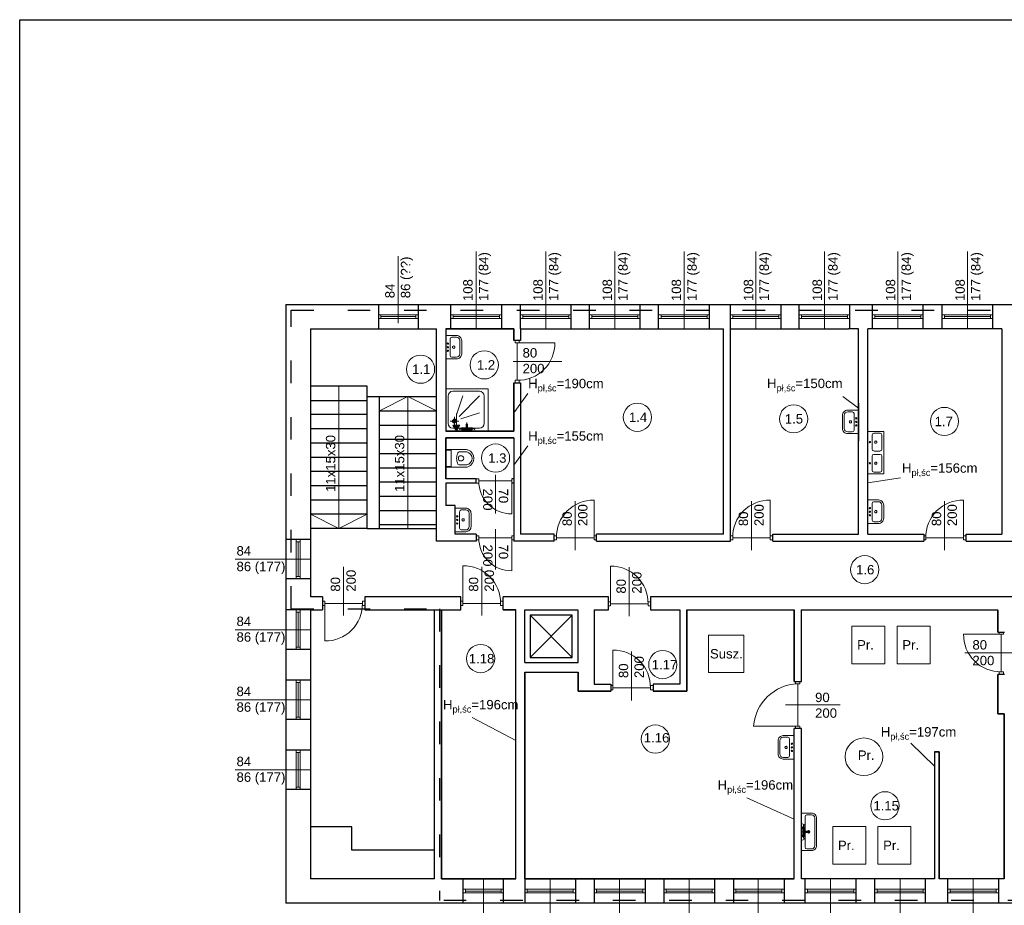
# Model space of a CAD drawing. Header units: millimetres. Extents: x 2341 to 31069, y -7915 to 10644.
# Tile 29 of 105: x 2341 to 4436, y 4953 to 6837. Entities that reach past the tile are written whole.
import ezdxf

# ---------------------------------------------------------------- set-up
doc = ezdxf.new("R2010")
doc.units = ezdxf.units.MM
doc.linetypes.add('ACAD_ISO03W100', pattern=[30, 12, -18])
for name, color, linetype, lineweight in [('B_Wyposażenie', 10, 'Continuous', 9), ('Okładziny', 132, 'Continuous', 25), ('opisy', 5, 'Continuous', 5), ('stolarka', 3, 'Continuous', 9), ('ściany nośne', 1, 'Continuous', 25)]:
    doc.layers.add(name, color=color, linetype=linetype, lineweight=lineweight)
doc.styles.get("Standard").update_dxf_attribs({"font": 'ARIAL.TTF'})

msp = doc.modelspace()

# ---------------------------------------------------------------- hatches: boundary and pattern name
at = {"layer": 'Okładziny', "transparency": 33554687}
h = msp.add_hatch(color=7, dxfattribs=at)
h.dxf.hatch_style = 1
h.paths.add_polyline_path([(3270.2, 5973.9), (3262.7, 5973.9), (3270.2, 5961)])
h.paths.add_polyline_path([(3277.7, 5973.9), (3270.2, 5973.9), (3270.2, 5961)])

# ---------------------------------------------------------------- linework, layer by layer
at = {"layer": 'B_Wyposażenie', "color": 7}
for p, q in [((3247.6, 6114.8), (3247.6, 6164.8)), ((3270.3, 6164.8), (3247.6, 6164.8)), ((3260.6, 6161.1), (3270.4, 6161.1)), ((3256.9, 6157.4), (3256.9, 6122.2)), ((3277.6, 6137.3), (3277.6, 6153.9)), ((3277.6, 6146.4), (3277.6, 6147.8)), ((3281.6, 6137.3), (3281.6, 6153.5)), ((3281.6, 6146.4), (3281.6, 6148.7)), ((3260.6, 6118.5), (3270.4, 6118.5)), ((3277.6, 6137.3), (3277.6, 6125.7)), ((3277.6, 6128.2), (3277.6, 6126.8)), ((3281.6, 6137.3), (3281.6, 6126.1)), ((3281.6, 6128.2), (3281.6, 6126)), ((3270.3, 6114.8), (3247.6, 6114.8)), ((3247.6, 6051.2), (3337.6, 6051.2)), ((3252.6, 5977.9), (3252.6, 6036)), ((3262.6, 6046.2), (3319.4, 6046.2)), ((3283.7, 6036.2), (3270.4, 5996.2)), ((3319.4, 6036.2), (3275.9, 5992.8)), ((3329.4, 6036), (3329.4, 5977.9)), ((3337.6, 6051.2), (3337.6, 5961)), ((3319.4, 6000.5), (3279.4, 5987.3)), ((4091.6, 5992.7), (4091.6, 5994.9)), ((4091.6, 5983.5), (4091.6, 5994.8)), ((4095.6, 5983.5), (4095.6, 5995.2)), ((4095.6, 5992.7), (4095.6, 5994.1)), ((4102.8, 6006), (4125.6, 6006)), ((4112.6, 6002.4), (4102.8, 6002.4)), ((4116.3, 5963.5), (4116.3, 5998.6)), ((3275.1, 5982.8), (3256.8, 5982.8)), ((3266, 5991.9), (3266, 5973.7)), ((3291.3, 5966.5), (3291.3, 5975.9)), ((3293.8, 5975.9), (3291.3, 5975.9)), ((3292.6, 5961), (3292.6, 5979.7)), ((3293.8, 5966.6), (3293.8, 5975.9)), ((4091.6, 5983.5), (4091.6, 5967.3)), ((4091.6, 5974.4), (4091.6, 5972.2)), ((4095.6, 5983.5), (4095.6, 5966.9)), ((4095.6, 5974.4), (4095.6, 5973)), ((3319.4, 5967.9), (3262.6, 5967.9)), ((3306.2, 5965.3), (3278.6, 5965.3)), ((3291.3, 5968.7), (3284, 5968.7)), ((3298.7, 5966.6), (3286.5, 5966.6)), ((3298.7, 5964.1), (3286.5, 5964.1)), ((3301.2, 5968.7), (3293.8, 5968.7)), ((4112.6, 5959.7), (4102.8, 5959.7)), ((4102.8, 5956.1), (4125.6, 5956.1)), ((4179.6, 5960.5), (4145.6, 5960.5)), ((4154.9, 5938), (4154.9, 5953.1)), ((4158.6, 5956.8), (4171.9, 5956.8)), ((4175.6, 5938), (4175.6, 5953.1)), ((4179.6, 5938), (4179.6, 5960.5)), ((4154.9, 5938), (4154.9, 5922.9)), ((4175.6, 5947.1), (4175.6, 5948.5)), ((4175.6, 5938), (4175.6, 5922.9)), ((4179.6, 5947.1), (4179.6, 5949.3)), ((4179.6, 5938), (4179.6, 5915.5)), ((3291.5, 5922), (3247.6, 5922)), ((3258.3, 5921), (3247.6, 5921)), ((3248.6, 5920), (3247.6, 5920)), ((3248.6, 5920), (3248.6, 5886.9)), ((3259.3, 5920), (3259.3, 5886.9)), ((3292.2, 5917.3), (3276.3, 5917.2)), ((3281.9, 5908.5), (3277.5, 5908.5)), ((4158.6, 5919.1), (4171.8, 5919.1)), ((4158.6, 5911.9), (4171.9, 5911.9)), ((4175.6, 5928.9), (4175.6, 5927.4)), ((4179.6, 5928.9), (4179.6, 5926.6)), ((4179.6, 5893), (4179.6, 5915.5)), ((3274.5, 5905.5), (3274.4, 5901.5)), ((3276.3, 5889.7), (3292.2, 5889.6)), ((3281.9, 5898.5), (3277.4, 5898.5)), ((4154.9, 5893), (4154.9, 5908.1)), ((4154.9, 5893), (4154.9, 5877.9)), ((4175.6, 5893), (4175.6, 5908.1)), ((4175.6, 5902.1), (4175.6, 5903.6)), ((4175.6, 5893), (4175.6, 5877.9)), ((4179.6, 5902.1), (4179.6, 5904.4)), ((4179.6, 5893), (4179.6, 5870.5)), ((3248.6, 5886.9), (3247.6, 5886.9)), ((3258.3, 5885.9), (3247.6, 5885.9)), ((3247.6, 5884.9), (3291.5, 5884.9)), ((4179.6, 5870.5), (4145.6, 5870.5)), ((4158.6, 5874.2), (4171.8, 5874.2)), ((4175.6, 5883.9), (4175.6, 5882.5)), ((4179.6, 5883.9), (4179.6, 5881.7)), ((4168.3, 5814.9), (4145.6, 5814.9)), ((4154.9, 5807.5), (4154.9, 5772.4)), ((4158.6, 5811.3), (4168.4, 5811.3)), ((4175.6, 5787.5), (4175.6, 5804.1)), ((4179.6, 5787.5), (4179.6, 5803.7)), ((3290.3, 5797.4), (3267.6, 5797.4)), ((3276.9, 5790), (3276.9, 5754.9)), ((3280.6, 5793.8), (3290.4, 5793.8)), ((3297.6, 5770), (3297.6, 5786.6)), ((3301.6, 5770), (3301.6, 5786.2)), ((4175.6, 5796.6), (4175.6, 5798)), ((4175.6, 5787.5), (4175.6, 5775.8)), ((4179.6, 5796.6), (4179.6, 5798.8)), ((4179.6, 5787.5), (4179.6, 5776.2)), ((3297.6, 5779.1), (3297.6, 5780.5)), ((3297.6, 5770), (3297.6, 5758.3)), ((3301.6, 5779.1), (3301.6, 5781.3)), ((3301.6, 5770), (3301.6, 5758.7)), ((4168.3, 5765), (4145.6, 5765)), ((4158.6, 5768.6), (4168.4, 5768.6)), ((4175.6, 5778.3), (4175.6, 5776.9)), ((4179.6, 5778.3), (4179.6, 5776.1)), ((3290.3, 5747.5), (3267.6, 5747.5)), ((3280.6, 5751.1), (3290.4, 5751.1)), ((3297.6, 5760.8), (3297.6, 5759.4)), ((3301.6, 5760.8), (3301.6, 5758.6)), ((3954.6, 5300.4), (3954.6, 5302.6)), ((3954.6, 5291.3), (3954.6, 5302.5)), ((3958.6, 5291.3), (3958.6, 5302.9)), ((3958.6, 5300.4), (3958.6, 5301.8)), ((3965.8, 5313.8), (3988.6, 5313.8)), ((3975.6, 5310.1), (3965.8, 5310.1)), ((3979.3, 5271.2), (3979.3, 5306.4)), ((3954.6, 5291.3), (3954.6, 5275.1)), ((3954.6, 5282.2), (3954.6, 5279.9)), ((3958.6, 5291.3), (3958.6, 5274.7)), ((3958.6, 5282.2), (3958.6, 5280.8)), ((3975.6, 5267.5), (3965.8, 5267.5)), ((3965.8, 5263.8), (3988.6, 5263.8)), ((4025.6, 5148.9), (4004.5, 5148.9)), ((4004.5, 5148.9), (4004.6, 5069)), ((4012.1, 5076.4), (4012.1, 5141.5)), ((4015.8, 5145.3), (4025.6, 5145.3)), ((4032.8, 5126.5), (4032.8, 5138.1)), ((4032.8, 5135.6), (4032.8, 5137)), ((4036.8, 5135.6), (4036.8, 5137.8)), ((4036.8, 5126.5), (4036.8, 5137.7)), ((4007.7, 5102.8), (4007.7, 5115)), ((4009, 5095.4), (4009, 5122.9)), ((4010.2, 5102.8), (4010.2, 5115)), ((4012.3, 5110.2), (4012.3, 5117.5)), ((4032.8, 5126.5), (4032.8, 5079.8)), ((4036.8, 5126.5), (4036.8, 5080.2)), ((4004.6, 5109), (4023.3, 5109)), ((4010.2, 5110.2), (4019.6, 5110.2)), ((4010.3, 5107.7), (4019.6, 5107.7)), ((4012.3, 5100.3), (4012.3, 5107.7)), ((4019.6, 5107.7), (4019.6, 5110.2)), ((4015.8, 5072.6), (4025.6, 5072.6)), ((4025.6, 5069), (4004.6, 5069))]:
    msp.add_line(p, q, dxfattribs=at)
for centre, radius in [((3252.1, 6147.5), 1.46), ((3252.1, 6132.3), 1.46), ((3266, 5982.8), 4.11), ((3266, 5982.8), 2.57), ((4121.1, 5988.6), 1.46), ((4121.1, 5973.4), 1.46), ((3284, 5965.3), 2.76), ((3284, 5965.3), 1.99), ((3301.2, 5965.3), 2.76), ((3301.2, 5965.3), 1.99), ((4150.1, 5797.6), 1.46), ((4150.1, 5782.4), 1.46), ((3272.1, 5780.1), 1.46), ((3272.1, 5764.9), 1.46), ((3984.1, 5296.3), 1.46), ((3984.1, 5281.1), 1.46), ((4009, 5117.5), 2.76), ((4009, 5117.5), 1.99), ((4009, 5100.4), 2.76), ((4009, 5100.4), 1.99)]:
    msp.add_circle(centre, radius, dxfattribs=at)
for centre, radius, start, end in [((3260.6, 6157.4), 3.75, 90.0113, 179.9887), ((3270.3, 6153.5), 11.2, 359.9972, 90.0028), ((3270.4, 6153.9), 7.2, 0.0036, 89.9964), ((3252.1, 6139.9), 1.46, 0, 180), ((3252.1, 6139.9), 1.46, 180, 0), ((3264.5, 6139.9), 2.56, 359.9963, 180.0037), ((3264.5, 6139.9), 2.56, 179.9963, 0.0037), ((3260.6, 6122.2), 3.75, 180.0113, 269.9887), ((3270.3, 6126.1), 11.2, 269.9972, 0.0028), ((3270.4, 6125.7), 7.2, 270.0036, 359.9964), ((3262.8, 6036), 10.2, 91.3708, 180.2292), ((3319.1, 6036), 10.2, 359.7708, 88.6292), ((4102.8, 5994.8), 11.2, 89.9972, 180.0028), ((4102.8, 5995.2), 7.2, 90.0036, 179.9964), ((4112.6, 5998.6), 3.75, 0.0113, 89.9887), ((3262.6, 5977.9), 10, 180, 270), ((3319.4, 5977.9), 10, 270, 0), ((4108.7, 5981), 2.56, 359.9963, 180.0037), ((4108.7, 5981), 2.56, 179.9963, 0.0037), ((4121.1, 5981), 1.46, 0, 180), ((4121.1, 5981), 1.46, 180, 0), ((3282.8, 5961.3), 7.5, 80.4581, 182.3604), ((3302.5, 5961.3), 7.5, 357.6396, 99.5419), ((4102.8, 5967.3), 11.2, 179.9972, 270.0028), ((4102.8, 5966.9), 7.2, 180.0036, 269.9964), ((4112.6, 5963.5), 3.75, 270.0113, 359.9887), ((4158.6, 5953.1), 3.75, 90.0113, 179.9887), ((4171.8, 5953.1), 3.75, 0.0113, 89.9887), ((4150.1, 5938), 1.46, 0, 180), ((4150.1, 5938), 1.46, 180, 0), ((4162.5, 5938), 2.56, 359.9963, 180.0037), ((4162.5, 5938), 2.56, 179.9963, 0.0037), ((3258.3, 5920), 1, 0, 90), ((3298.3, 5903.4), 27.5, 153.9396, 206.0604), ((3276.3, 5914.2), 3, 90.3902, 153.9396), ((3277.5, 5905.5), 3, 90, 180), ((3281.9, 5905.5), 3, 44.3192, 90), ((3291.5, 5912), 10, 70.7305, 90), ((3289.5, 5903.4), 14.1, 280.9111, 79.0889), ((3288.6, 5903.5), 19, 289.2695, 70.7305), ((4158.6, 5922.9), 3.75, 180.0113, 269.9887), ((4158.6, 5908.1), 3.75, 90.0113, 179.9887), ((4171.8, 5922.9), 3.75, 270.0113, 359.9887), ((4171.8, 5908.1), 3.75, 0.0113, 89.9887), ((3276.3, 5892.7), 3, 206.0604, 269.6098), ((3277.4, 5901.5), 3, 180, 270), ((3281.9, 5901.5), 3, 270, 318.9523), ((3280.3, 5903.4), 5.53, 314.4777, 48.1602), ((4150.1, 5893), 1.46, 0, 180), ((4150.1, 5893), 1.46, 180, 0), ((4162.5, 5893), 2.56, 359.9963, 180.0037), ((4162.5, 5893), 2.56, 179.9963, 0.0037), ((3258.3, 5886.9), 1, 270, 0), ((3291.5, 5894.9), 10, 270, 289.2695), ((4158.6, 5877.9), 3.75, 180.0113, 269.9887), ((4171.8, 5877.9), 3.75, 270.0113, 359.9887), ((4158.6, 5807.5), 3.75, 90.0113, 179.9887), ((4168.3, 5803.7), 11.2, 359.9972, 90.0028), ((4168.4, 5804.1), 7.2, 0.0036, 89.9964), ((3280.6, 5790), 3.75, 90.0113, 179.9887), ((3290.3, 5786.2), 11.2, 359.9972, 90.0028), ((3290.4, 5786.6), 7.2, 0.0036, 89.9964), ((4150.1, 5790), 1.46, 0, 180), ((4150.1, 5790), 1.46, 180, 0), ((4162.5, 5790), 2.56, 359.9963, 180.0037), ((4162.5, 5790), 2.56, 179.9963, 0.0037), ((3272.1, 5772.5), 1.46, 0, 180), ((3272.1, 5772.5), 1.46, 180, 0), ((3284.5, 5772.5), 2.56, 359.9963, 180.0037), ((3284.5, 5772.5), 2.56, 179.9963, 0.0037), ((4158.6, 5772.4), 3.75, 180.0113, 269.9887), ((4168.3, 5776.2), 11.2, 269.9972, 0.0028), ((4168.4, 5775.8), 7.2, 270.0036, 359.9964), ((3280.6, 5754.9), 3.75, 180.0113, 269.9887), ((3290.3, 5758.7), 11.2, 269.9972, 0.0028), ((3290.4, 5758.3), 7.2, 270.0036, 359.9964), ((3965.8, 5302.5), 11.2, 89.9972, 180.0028), ((3965.8, 5302.9), 7.2, 90.0036, 179.9964), ((3975.6, 5306.4), 3.75, 0.0113, 89.9887), ((3971.7, 5288.7), 2.56, 359.9963, 180.0037), ((3971.7, 5288.7), 2.56, 179.9963, 0.0037), ((3984.1, 5288.7), 1.46, 0, 180), ((3984.1, 5288.7), 1.46, 180, 0), ((3965.8, 5275.1), 11.2, 179.9972, 270.0028), ((3965.8, 5274.7), 7.2, 180.0036, 269.9964), ((3975.6, 5271.2), 3.75, 270.0113, 359.9887), ((4015.8, 5141.5), 3.75, 90.0113, 179.9887), ((4025.6, 5137.7), 11.2, 359.9972, 90.0028), ((4025.6, 5138.1), 7.2, 0.0036, 89.9964), ((4004.9, 5118.8), 7.5, 350.4581, 92.3604), ((4004.9, 5099), 7.5, 267.6396, 9.5419), ((4019.7, 5109), 2.56, 359.9963, 180.0037), ((4019.7, 5109), 2.56, 179.9963, 0.0037), ((4015.8, 5076.4), 3.75, 180.0113, 269.9887), ((4025.6, 5080.2), 11.2, 269.9972, 0.0028), ((4025.6, 5079.8), 7.2, 270.0036, 359.9964)]:
    msp.add_arc(centre, radius, start, end, dxfattribs=at)
at = {"layer": 'Okładziny'}
for p, q in [((3247.6, 6179), (3247.6, 5961)), ((3392.6, 6179), (3247.6, 6179)), ((3392.6, 6154), (3392.6, 6179)), ((3392.6, 5961), (3392.6, 6064)), ((4125.6, 6021), (4125.6, 5941)), ((3247.6, 5961), (3392.6, 5961)), ((4145.6, 5742), (4145.6, 5960.5)), ((3247.6, 5860), (3247.6, 5947)), ((3247.6, 5947), (3392.6, 5947)), ((3392.6, 5947), (3392.6, 5860)), ((3312.6, 5860), (3247.6, 5860)), ((3267.6, 5742), (3267.6, 5803)), ((4145.6, 5742), (4205.1, 5742)), ((3238.6, 5581), (3238.6, 5009)), ((3238.6, 5581), (3279.6, 5581)), ((3396.6, 5581), (3369.6, 5581)), ((3396.6, 5009), (3396.6, 5581)), ((3760.6, 5408), (3760.6, 5581)), ((3760.6, 5581), (3988.6, 5581)), ((3988.6, 5581), (3988.6, 5429)), ((4004.6, 5429), (4004.7, 5581)), ((4004.7, 5581), (4422.6, 5580.9)), ((4422.6, 5580.9), (4422.6, 5534)), ((3415.6, 5449), (3415.6, 5009)), ((3415.6, 5449), (3529.6, 5449)), ((3529.6, 5449), (3529.6, 5408)), ((4422.6, 5444), (4422.6, 5360)), ((3529.6, 5408), (3598.6, 5408)), ((3688.6, 5408), (3760.6, 5408)), ((4422.6, 5360), (4435.6, 5360)), ((4435.6, 5360), (4435.6, 5009)), ((3988.6, 5009), (3988.6, 5329)), ((4004.6, 5009), (4004.6, 5329)), ((4297.6, 5279), (4287.6, 5279)), ((4287.6, 5279), (4287.6, 5009)), ((4297.6, 5009), (4297.6, 5279)), ((3238.6, 5009), (3396.6, 5009)), ((3415.6, 5009), (3988.6, 5009)), ((4287.6, 5009), (4004.6, 5009)), ((4435.6, 5009), (4297.6, 5009))]:
    msp.add_line(p, q, dxfattribs=at)
at = {"layer": 'opisy', "color": 7}
for p, q in [((3146.6, 6191), (3146.6, 6333.5)), ((3312.6, 6179), (3312.6, 6343.5)), ((3460.6, 6179), (3460.6, 6343.5)), ((3607.6, 6179), (3607.6, 6343.5)), ((3754.6, 6179), (3754.6, 6343.5)), ((3907.6, 6179), (3907.6, 6343.5)), ((4053.6, 6179), (4053.6, 6343.5)), ((4209.6, 6179), (4209.6, 6343.5)), ((4357.6, 6179), (4357.6, 6343.5)), ((3494.7, 6109.5), (3391, 6109.5)), ((3020.1, 6057), (3020.1, 5754.2)), ((3167.1, 6035), (3106.6, 6004.7)), ((3167.1, 6035), (3227.6, 6004.7)), ((3167.1, 6035), (3167.1, 5754.2)), ((3422.5, 6041.6), (3392.6, 6000.6)), ((4092.2, 6034.8), (4125.6, 6010.3)), ((3270.2, 5973.9), (3270.2, 5998.9)), ((3270.2, 5961), (3262.7, 5973.9)), ((3277.7, 5973.9), (3262.7, 5973.9)), ((3270.2, 5961), (3277.7, 5973.9)), ((3270.2, 5961), (3270.2, 5973.9)), ((3422.5, 5930), (3392.6, 5889)), ((3353.1, 5868.4), (3353.1, 5786.3)), ((4145.6, 5851.2), (4215.3, 5862)), ((3523.1, 5708.5), (3523.1, 5812.2)), ((3898.1, 5708.5), (3898.1, 5812.2)), ((4309.1, 5708.5), (4309.1, 5812.2)), ((3020.1, 5754.2), (2959.6, 5784.5)), ((3020.1, 5754.2), (3080.6, 5784.5)), ((3353.1, 5752.8), (3353.1, 5667.3)), ((2799.2, 5689), (2959.6, 5689)), ((3030.1, 5569), (3030.1, 5672.7)), ((3324.1, 5569), (3324.1, 5672.7)), ((3638.1, 5568.1), (3638.1, 5671.8)), ((2799.2, 5539), (2959.6, 5539)), ((4111.9, 5546.7), (4111.9, 5466.7)), ((4181.9, 5546.7), (4111.9, 5546.7)), ((4181.9, 5466.7), (4181.9, 5546.7)), ((4208.2, 5546.7), (4208.2, 5466.7)), ((4278.2, 5546.7), (4208.2, 5546.7)), ((4278.2, 5466.7), (4278.2, 5546.7)), ((3806.8, 5527.7), (3806.8, 5447.7)), ((3881.8, 5527.7), (3806.8, 5527.7)), ((3881.8, 5447.7), (3881.8, 5527.7)), ((3643.1, 5388.6), (3643.1, 5492.3)), ((4455.6, 5489.5), (4351.9, 5489.5)), ((3806.8, 5447.7), (3881.8, 5447.7)), ((4111.9, 5466.7), (4181.9, 5466.7)), ((4208.2, 5466.7), (4278.2, 5466.7)), ((2799.2, 5390), (2959.6, 5390)), ((3970.6, 5379), (4086.5, 5379)), ((3304, 5352.2), (3396.6, 5303.4)), ((4237.2, 5297.8), (4287.6, 5248.6)), ((2799.2, 5241), (2959.6, 5241)), ((3888.4, 5181.4), (3988.6, 5135.7)), ((4071.1, 5120.3), (4071.1, 5040.3)), ((4141.1, 5120.3), (4071.1, 5120.3)), ((4141.1, 5040.3), (4141.1, 5120.3)), ((4167.3, 5120.3), (4167.3, 5040.3)), ((4237.3, 5120.3), (4167.3, 5120.3)), ((4237.3, 5040.3), (4237.3, 5120.3)), ((4071.1, 5040.3), (4141.1, 5040.3)), ((4167.3, 5040.3), (4237.3, 5040.3)), ((3327.6, 4909), (3327.6, 5009)), ((3469.6, 5009), (3469.6, 4844.4)), ((3617.6, 5009), (3617.6, 4844.4)), ((3765.6, 5009), (3765.6, 4844.4)), ((3912.1, 5009), (3912.1, 4844.4)), ((4066.6, 5009), (4066.6, 4844.4)), ((4214.6, 5009), (4214.6, 4844.4)), ((4369.6, 5009), (4369.6, 4844.4))]:
    msp.add_line(p, q, dxfattribs=at)
at = {"layer": 'opisy', "color": 251}
for centre in [(3193.9, 6093.1), (3329.5, 6102.3), (3655.4, 5990.9), (3987.9, 5987.5), (4308.8, 5981.9), (3353.5, 5904), (4139, 5666.7), (3321.7, 5477.5), (3709.4, 5464.7), (3693.6, 5306.5), (4182.2, 5164.4)]:
    msp.add_circle(centre, 30, dxfattribs=at)
at = {"layer": 'opisy', "color": 7}
msp.add_circle((4137.5, 5268.7), 40, dxfattribs=at)
at = {"layer": 'stolarka', "color": 7}
for p, q in [((3104.6, 6209), (3109.6, 6209)), ((3109.6, 6209), (3109.6, 6201)), ((3109.6, 6209), (3183.6, 6209)), ((3109.6, 6205), (3183.6, 6205)), ((3188.6, 6209), (3183.6, 6209)), ((3183.6, 6209), (3183.6, 6201)), ((3258.6, 6209), (3263.6, 6209)), ((3263.6, 6209), (3263.6, 6201)), ((3263.6, 6209), (3361.6, 6209)), ((3263.6, 6205), (3361.6, 6205)), ((3366.6, 6209), (3361.6, 6209)), ((3361.6, 6209), (3361.6, 6201)), ((3406.6, 6209), (3411.6, 6209)), ((3411.6, 6209), (3411.6, 6201)), ((3411.6, 6209), (3509.6, 6209)), ((3411.6, 6205), (3509.6, 6205)), ((3514.6, 6209), (3509.6, 6209)), ((3509.6, 6209), (3509.6, 6201)), ((3553.6, 6209), (3558.6, 6209)), ((3558.6, 6209), (3558.6, 6201)), ((3558.6, 6209), (3656.6, 6209)), ((3558.6, 6205), (3656.6, 6205)), ((3661.6, 6209), (3656.6, 6209)), ((3656.6, 6209), (3656.6, 6201)), ((3700.6, 6209), (3705.6, 6209)), ((3705.6, 6209), (3705.6, 6201)), ((3705.6, 6209), (3803.6, 6209)), ((3705.6, 6205), (3803.6, 6205)), ((3808.6, 6209), (3803.6, 6209)), ((3803.6, 6209), (3803.6, 6201)), ((3853.6, 6209), (3858.6, 6209)), ((3858.6, 6209), (3858.6, 6201)), ((3858.6, 6209), (3956.6, 6209)), ((3858.6, 6205), (3956.6, 6205)), ((3961.6, 6209), (3956.6, 6209)), ((3956.6, 6209), (3956.6, 6201)), ((3999.6, 6209), (4004.6, 6209)), ((4004.6, 6209), (4004.6, 6201)), ((4004.6, 6209), (4102.6, 6209)), ((4004.6, 6205), (4102.6, 6205)), ((4107.6, 6209), (4102.6, 6209)), ((4102.6, 6209), (4102.6, 6201)), ((4155.6, 6209), (4160.6, 6209)), ((4160.6, 6209), (4160.6, 6201)), ((4160.6, 6209), (4258.6, 6209)), ((4160.6, 6205), (4258.6, 6205)), ((4263.6, 6209), (4258.6, 6209)), ((4258.6, 6209), (4258.6, 6201)), ((4303.6, 6209), (4308.6, 6209)), ((4308.6, 6209), (4308.6, 6201)), ((4308.6, 6209), (4406.6, 6209)), ((4308.6, 6205), (4406.6, 6205)), ((4411.6, 6209), (4406.6, 6209)), ((4406.6, 6209), (4406.6, 6201)), ((3109.6, 6201), (3104.6, 6201)), ((3109.6, 6201), (3183.6, 6201)), ((3183.6, 6201), (3188.6, 6201)), ((3263.6, 6201), (3258.6, 6201)), ((3263.6, 6201), (3361.6, 6201)), ((3361.6, 6201), (3366.6, 6201)), ((3411.6, 6201), (3406.6, 6201)), ((3411.6, 6201), (3509.6, 6201)), ((3509.6, 6201), (3514.6, 6201)), ((3558.6, 6201), (3553.6, 6201)), ((3558.6, 6201), (3656.6, 6201)), ((3656.6, 6201), (3661.6, 6201)), ((3705.6, 6201), (3700.6, 6201)), ((3705.6, 6201), (3803.6, 6201)), ((3803.6, 6201), (3808.6, 6201)), ((3858.6, 6201), (3853.6, 6201)), ((3858.6, 6201), (3956.6, 6201)), ((3956.6, 6201), (3961.6, 6201)), ((4004.6, 6201), (3999.6, 6201)), ((4004.6, 6201), (4102.6, 6201)), ((4102.6, 6201), (4107.6, 6201)), ((4160.6, 6201), (4155.6, 6201)), ((4160.6, 6201), (4258.6, 6201)), ((4258.6, 6201), (4263.6, 6201)), ((4308.6, 6201), (4303.6, 6201)), ((4308.6, 6201), (4406.6, 6201)), ((4406.6, 6201), (4411.6, 6201)), ((3395.1, 6149.5), (3395.1, 6154)), ((3404.1, 6149.5), (3395.1, 6149.5)), ((3399.6, 6069.5), (3399.6, 6149.5)), ((3399.6, 6149.5), (3479.6, 6149.5)), ((3404.1, 6149.5), (3404.1, 6154)), ((3395.1, 6069.5), (3395.1, 6064)), ((3404.1, 6069.5), (3395.1, 6069.5)), ((3404.1, 6069.5), (3404.1, 6064)), ((3318.1, 5860), (3312.6, 5860)), ((3318.1, 5851), (3312.6, 5851)), ((3318.1, 5851), (3318.1, 5860)), ((3318.1, 5855.5), (3388.1, 5855.5)), ((3388.1, 5860), (3392.6, 5860)), ((3388.1, 5851), (3388.1, 5860)), ((3388.1, 5855.5), (3388.1, 5785.5)), ((3388.1, 5851), (3392.6, 5851)), ((3563.1, 5734.5), (3563.1, 5814.5)), ((3938.1, 5734.5), (3938.1, 5814.5)), ((4349.1, 5734.5), (4349.1, 5814.5)), ((2929.6, 5726), (2929.6, 5731)), ((2937.6, 5726), (2929.6, 5726)), ((2929.6, 5726), (2929.6, 5652)), ((2933.6, 5726), (2933.6, 5652)), ((2937.6, 5731), (2937.6, 5726)), ((2937.6, 5726), (2937.6, 5652)), ((3318.1, 5739), (3312.6, 5739)), ((3318.1, 5730), (3312.6, 5730)), ((3318.1, 5730), (3318.1, 5739)), ((3318.1, 5734.5), (3388.1, 5734.5)), ((3388.1, 5739), (3392.6, 5739)), ((3388.1, 5730), (3388.1, 5739)), ((3388.1, 5734.5), (3388.1, 5664.5)), ((3388.1, 5730), (3392.6, 5730)), ((3483.1, 5739), (3478.6, 5739)), ((3483.1, 5730), (3478.6, 5730)), ((3483.1, 5739), (3483.1, 5730)), ((3563.1, 5734.5), (3483.1, 5734.5)), ((3563.1, 5739), (3563.1, 5730)), ((3563.1, 5739), (3568.6, 5739)), ((3563.1, 5730), (3568.6, 5730)), ((3858.1, 5739), (3853.6, 5739)), ((3858.1, 5730), (3853.6, 5730)), ((3858.1, 5739), (3858.1, 5730)), ((3938.1, 5734.5), (3858.1, 5734.5)), ((3938.1, 5739), (3938.1, 5730)), ((3938.1, 5739), (3943.6, 5739)), ((3938.1, 5730), (3943.6, 5730)), ((4269.1, 5739), (4264.6, 5739)), ((4269.1, 5730), (4264.6, 5730)), ((4269.1, 5739), (4269.1, 5730)), ((4349.1, 5734.5), (4269.1, 5734.5)), ((4349.1, 5739), (4349.1, 5730)), ((4349.1, 5739), (4354.6, 5739)), ((4349.1, 5730), (4354.6, 5730)), ((3284.1, 5595), (3284.1, 5675)), ((3598.1, 5594.1), (3598.1, 5674.1)), ((2937.6, 5652), (2929.6, 5652)), ((2929.6, 5652), (2929.6, 5647)), ((2937.6, 5647), (2937.6, 5652)), ((2990.1, 5599.5), (2985.6, 5599.5)), ((2990.1, 5599.5), (2990.1, 5590.5)), ((3070.1, 5595), (2990.1, 5595)), ((2990.1, 5595), (2990.1, 5515)), ((3070.1, 5599.5), (3070.1, 5590.5)), ((3070.1, 5599.5), (3075.6, 5599.5)), ((3284.1, 5599.5), (3279.6, 5599.5)), ((3284.1, 5599.5), (3284.1, 5590.5)), ((3364.1, 5595), (3284.1, 5595)), ((3364.1, 5599.5), (3364.1, 5590.5)), ((3364.1, 5599.5), (3369.6, 5599.5)), ((3598.1, 5598.6), (3593.6, 5598.6)), ((3598.1, 5598.6), (3598.1, 5589.6)), ((3678.1, 5594.1), (3598.1, 5594.1)), ((3678.1, 5598.6), (3678.1, 5589.6)), ((3678.1, 5598.6), (3683.6, 5598.6)), ((2929.6, 5576), (2929.6, 5581)), ((2937.6, 5576), (2929.6, 5576)), ((2929.6, 5576), (2929.6, 5502)), ((2933.6, 5576), (2933.6, 5502)), ((2937.6, 5581), (2937.6, 5576)), ((2937.6, 5576), (2937.6, 5502)), ((2990.1, 5590.5), (2985.6, 5590.5)), ((3070.1, 5590.5), (3075.6, 5590.5)), ((3284.1, 5590.5), (3279.6, 5590.5)), ((3364.1, 5590.5), (3369.6, 5590.5)), ((3598.1, 5589.6), (3593.6, 5589.6)), ((3678.1, 5589.6), (3683.6, 5589.6)), ((4425.1, 5529.5), (4425.1, 5534)), ((4434.1, 5529.5), (4434.1, 5534)), ((4429.6, 5529.5), (4349.6, 5529.5)), ((4434.1, 5529.5), (4425.1, 5529.5)), ((4429.6, 5449.5), (4429.6, 5529.5)), ((2937.6, 5502), (2929.6, 5502)), ((2929.6, 5502), (2929.6, 5497)), ((2937.6, 5497), (2937.6, 5502)), ((3603.1, 5415.5), (3603.1, 5495.5)), ((4425.1, 5449.5), (4425.1, 5444)), ((4434.1, 5449.5), (4425.1, 5449.5)), ((4434.1, 5449.5), (4434.1, 5444)), ((2929.6, 5427), (2929.6, 5432)), ((2937.6, 5427), (2929.6, 5427)), ((2929.6, 5427), (2929.6, 5353)), ((2933.6, 5427), (2933.6, 5353)), ((2937.6, 5432), (2937.6, 5427)), ((2937.6, 5427), (2937.6, 5353)), ((3992.1, 5424), (3992.1, 5429)), ((4001.1, 5424), (4001.1, 5429)), ((3603.1, 5420), (3598.6, 5420)), ((3603.1, 5411), (3598.6, 5411)), ((3603.1, 5420), (3603.1, 5411)), ((3683.1, 5415.5), (3603.1, 5415.5)), ((3683.1, 5420), (3683.1, 5411)), ((3683.1, 5420), (3688.6, 5420)), ((3683.1, 5411), (3688.6, 5411)), ((3992.1, 5424), (4001.1, 5424)), ((3996.6, 5424), (3996.6, 5334)), ((2937.6, 5353), (2929.6, 5353)), ((2929.6, 5353), (2929.6, 5348)), ((2937.6, 5348), (2937.6, 5353)), ((3996.6, 5334), (3902.6, 5334)), ((3992.1, 5334), (3992.1, 5329)), ((3992.1, 5334), (4001.1, 5334)), ((4001.1, 5334), (4001.1, 5329)), ((2929.6, 5278), (2929.6, 5283)), ((2937.6, 5283), (2937.6, 5278)), ((2937.6, 5278), (2929.6, 5278)), ((2929.6, 5278), (2929.6, 5204)), ((2933.6, 5278), (2933.6, 5204)), ((2937.6, 5278), (2937.6, 5204)), ((2937.6, 5204), (2929.6, 5204)), ((2929.6, 5204), (2929.6, 5199)), ((2937.6, 5199), (2937.6, 5204)), ((3284.6, 4987), (3289.6, 4987)), ((3289.6, 4987), (3289.6, 4979)), ((3365.6, 4987), (3289.6, 4987)), ((3370.6, 4987), (3365.6, 4987)), ((3365.6, 4987), (3365.6, 4979)), ((3415.6, 4987), (3420.6, 4987)), ((3420.6, 4987), (3420.6, 4979)), ((3518.6, 4987), (3420.6, 4987)), ((3523.6, 4987), (3518.6, 4987)), ((3518.6, 4987), (3518.6, 4979)), ((3563.6, 4987), (3568.6, 4987)), ((3568.6, 4987), (3568.6, 4979)), ((3568.6, 4987), (3666.6, 4987)), ((3671.6, 4987), (3666.6, 4987)), ((3666.6, 4987), (3666.6, 4979)), ((3711.6, 4987), (3716.6, 4987)), ((3716.6, 4987), (3716.6, 4979)), ((3716.6, 4987), (3814.6, 4987)), ((3819.6, 4987), (3814.6, 4987)), ((3814.6, 4987), (3814.6, 4979)), ((3859.6, 4987), (3864.6, 4987)), ((3864.6, 4987), (3864.6, 4979)), ((3864.6, 4987), (3962.6, 4987)), ((3967.6, 4987), (3962.6, 4987)), ((3962.6, 4987), (3962.6, 4979)), ((4012.6, 4987), (4017.6, 4987)), ((4017.6, 4987), (4017.6, 4979)), ((4017.6, 4987), (4115.6, 4987)), ((4120.6, 4987), (4115.6, 4987)), ((4115.6, 4987), (4115.6, 4979)), ((4160.6, 4987), (4165.6, 4987)), ((4165.6, 4987), (4165.6, 4979)), ((4165.6, 4987), (4263.6, 4987)), ((4268.6, 4987), (4263.6, 4987)), ((4263.6, 4987), (4263.6, 4979)), ((4315.6, 4987), (4320.6, 4987)), ((4320.6, 4987), (4320.6, 4979)), ((4320.6, 4987), (4418.6, 4987)), ((4423.6, 4987), (4418.6, 4987)), ((4418.6, 4987), (4418.6, 4979)), ((3289.6, 4979), (3284.6, 4979)), ((3365.6, 4983), (3289.6, 4983)), ((3365.6, 4979), (3289.6, 4979)), ((3365.6, 4979), (3370.6, 4979)), ((3420.6, 4979), (3415.6, 4979)), ((3518.6, 4983), (3420.6, 4983)), ((3518.6, 4979), (3420.6, 4979)), ((3518.6, 4979), (3523.6, 4979)), ((3568.6, 4979), (3563.6, 4979)), ((3568.6, 4983), (3666.6, 4983)), ((3568.6, 4979), (3666.6, 4979)), ((3666.6, 4979), (3671.6, 4979)), ((3716.6, 4979), (3711.6, 4979)), ((3716.6, 4983), (3814.6, 4983)), ((3716.6, 4979), (3814.6, 4979)), ((3814.6, 4979), (3819.6, 4979)), ((3864.6, 4979), (3859.6, 4979)), ((3864.6, 4983), (3962.6, 4983)), ((3864.6, 4979), (3962.6, 4979)), ((3962.6, 4979), (3967.6, 4979)), ((4017.6, 4979), (4012.6, 4979)), ((4017.6, 4983), (4115.6, 4983)), ((4017.6, 4979), (4115.6, 4979)), ((4115.6, 4979), (4120.6, 4979)), ((4165.6, 4979), (4160.6, 4979)), ((4165.6, 4983), (4263.6, 4983)), ((4165.6, 4979), (4263.6, 4979)), ((4263.6, 4979), (4268.6, 4979)), ((4320.6, 4979), (4315.6, 4979)), ((4320.6, 4983), (4418.6, 4983)), ((4320.6, 4979), (4418.6, 4979)), ((4418.6, 4979), (4423.6, 4979))]:
    msp.add_line(p, q, dxfattribs=at)
for points in [[(3479.6, 6149.5, -0.425735), (3399.6, 6069.5)], [(3388.1, 5785.5, -0.42548), (3318.1, 5855.5)], [(3563.1, 5814.5, 0.425735), (3483.1, 5734.5)], [(3938.1, 5814.5, 0.425735), (3858.1, 5734.5)], [(4349.1, 5814.5, 0.425735), (4269.1, 5734.5)], [(3388.1, 5664.5, -0.42548), (3318.1, 5734.5)], [(3284.1, 5675, -0.425735), (3364.1, 5595)], [(3598.1, 5674.1, -0.425735), (3678.1, 5594.1)], [(2990.1, 5515, 0.425735), (3070.1, 5595)], [(4349.6, 5529.5, 0.425735), (4429.6, 5449.5)], [(3603.1, 5495.5, -0.425735), (3683.1, 5415.5)], [(3902.6, 5334, -0.381595), (3996.6, 5424)]]:
    msp.add_lwpolyline(points, format="xyb", dxfattribs=at)
at = {"layer": 'ściany nośne', "color": 0}
for p, q in [((2341, 3966.5), (2341, 6836.5)), ((2341, 6836.5), (7941, 6836.5))]:
    msp.add_line(p, q, dxfattribs=at)
at = {"layer": 'ściany nośne', "color": 7}
for p, q in [((2907.6, 6231), (3804.6, 6231)), ((2907.6, 6231), (2907.6, 4957)), ((3104.6, 6231), (3104.6, 6179)), ((3188.6, 6231), (3188.6, 6179)), ((3258.6, 6179), (3258.6, 6231)), ((3366.6, 6179), (3366.6, 6231)), ((3406.6, 6179), (3406.6, 6231)), ((3514.6, 6179), (3514.6, 6231)), ((3553.6, 6179), (3553.6, 6231)), ((3661.6, 6179), (3661.6, 6231)), ((3700.6, 6179), (3700.6, 6231)), ((3804.6, 6231), (4104.6, 6231)), ((3808.6, 6179), (3808.6, 6231)), ((3853.6, 6179), (3853.6, 6231)), ((3961.5, 6179), (3961.5, 6231)), ((3999.6, 6179), (3999.6, 6231)), ((4104.6, 6231), (4130.6, 6231)), ((4107.5, 6179), (4107.5, 6231.4)), ((4130.6, 6231), (4550.6, 6231)), ((4155.6, 6179), (4155.6, 6231)), ((4263.6, 6179), (4263.6, 6231)), ((4303.6, 6179), (4303.6, 6231)), ((4411.6, 6179), (4411.6, 6231)), ((2959.6, 6179), (3227.6, 6179)), ((2959.6, 6179), (2959.6, 5609)), ((3227.6, 5727), (3227.6, 6179)), ((3227.6, 5727), (3227.6, 6179)), ((3247.6, 6179), (3392.6, 6179)), ((3247.6, 6179), (3247.6, 5961)), ((3249.6, 6179), (3392.6, 6179)), ((3392.6, 6179), (3392.6, 6154)), ((3406.6, 6179), (3804.6, 6179)), ((3406.6, 6179), (3406.6, 6154)), ((3804.6, 6179), (3838.6, 6179)), ((3838.6, 5742), (3838.6, 6179)), ((3853.6, 6179), (4104.6, 6179)), ((3853.6, 5742), (3853.6, 6179)), ((4125.6, 6179), (4104.6, 6179)), ((4125.6, 5742), (4125.6, 6179)), ((4430.6, 6179), (4145.6, 6179)), ((4145.6, 5742), (4145.6, 6179)), ((4430.6, 6179), (4430.6, 5742)), ((3406.6, 6154), (3392.6, 6154)), ((3080.6, 6057), (2959.6, 6057)), ((3080.6, 6035), (3080.6, 6057)), ((3392.6, 6064), (3392.6, 5961)), ((3392.6, 6064), (3406.6, 6064)), ((3406.6, 6064), (3406.6, 5947)), ((3080.6, 6035), (3227.6, 6035)), ((3080.6, 5754.2), (3080.6, 6035)), ((3106.6, 5754.2), (3106.6, 6035)), ((2959.6, 6026.7), (3080.6, 6026.7)), ((3080.6, 5996.4), (2959.6, 5996.4)), ((3106.6, 6004.7), (3227.6, 6004.7)), ((3106.6, 5974.4), (3227.6, 5974.4)), ((3080.6, 5966.1), (2959.6, 5966.1)), ((3392.6, 5961), (3247.6, 5961)), ((3080.6, 5935.9), (2959.6, 5935.9)), ((3106.6, 5944.1), (3227.6, 5944.1)), ((3392.6, 5947), (3247.6, 5947)), ((3247.6, 5947), (3247.6, 5860)), ((3392.6, 5947), (3392.6, 5860)), ((3406.6, 5947), (3406.6, 5742)), ((3106.6, 5913.9), (3227.6, 5913.9)), ((3080.6, 5905.6), (2959.6, 5905.6)), ((3080.6, 5875.3), (2959.6, 5875.3)), ((3106.6, 5883.6), (3227.6, 5883.6)), ((3106.6, 5853.3), (3227.6, 5853.3)), ((3312.6, 5860), (3247.6, 5860)), ((3312.6, 5851), (3247.6, 5851)), ((3247.6, 5851), (3247.6, 5803)), ((3312.6, 5851), (3312.6, 5860)), ((3392.6, 5860), (3388.1, 5860)), ((3392.6, 5851), (3388.1, 5851)), ((3392.6, 5860), (3392.6, 5851)), ((3392.6, 5851), (3392.6, 5742)), ((3080.6, 5845.1), (2959.6, 5845.1)), ((3080.6, 5814.8), (2959.6, 5814.8)), ((3106.6, 5823.1), (3227.6, 5823.1)), ((3080.6, 5784.5), (2959.6, 5784.5)), ((3106.6, 5792.8), (3227.6, 5792.8)), ((3267.6, 5803), (3247.6, 5803)), ((3267.6, 5742), (3267.6, 5803)), ((3106.6, 5762.5), (3227.6, 5762.5)), ((3080.6, 5754.2), (2959.6, 5754.2)), ((3080.6, 5754.2), (3227.6, 5754.2)), ((3312.6, 5742), (3267.6, 5742)), ((3312.6, 5742), (3312.6, 5727)), ((3392.6, 5742), (3392.6, 5727)), ((3478.6, 5742), (3406.6, 5742)), ((3478.6, 5727), (3478.6, 5742)), ((3838.6, 5742), (3568.6, 5742)), ((3568.6, 5727), (3568.6, 5742)), ((3853.6, 5727), (3853.6, 5742)), ((3943.6, 5727), (3943.6, 5742)), ((3943.6, 5742), (4125.6, 5742)), ((4145.6, 5742), (4264.6, 5742)), ((4264.6, 5742), (4264.6, 5727)), ((4354.6, 5742), (4430.6, 5742)), ((4354.6, 5727), (4354.6, 5742)), ((2959.6, 5731), (2907.6, 5731)), ((3312.6, 5727), (3227.6, 5727)), ((3478.6, 5727), (3392.6, 5727)), ((3568.6, 5727), (3853.6, 5727)), ((3943.6, 5727), (4264.6, 5727)), ((4354.6, 5727), (4559.6, 5727)), ((2959.6, 5647), (2907.6, 5647)), ((2985.6, 5609), (2959.6, 5609)), ((2985.6, 5609), (2985.6, 5581)), ((3279.6, 5609), (3075.6, 5609)), ((3075.6, 5609), (3075.6, 5581)), ((3279.6, 5581), (3279.6, 5609)), ((3593.6, 5609), (3369.6, 5609)), ((3369.6, 5581), (3369.6, 5609)), ((3593.6, 5581), (3593.6, 5609)), ((4612.6, 5609), (3683.6, 5609)), ((3683.6, 5609), (3683.6, 5581)), ((2959.6, 5581), (2907.6, 5581)), ((2959.6, 5581), (2959.6, 5009)), ((2959.6, 5581), (2985.6, 5581)), ((3075.6, 5581), (3279.6, 5581)), ((3223.6, 5009), (3223.6, 5581)), ((3238.6, 5009), (3238.6, 5581)), ((3369.6, 5581), (3396.6, 5581)), ((3396.6, 5009), (3396.6, 5581)), ((3415.6, 5469), (3415.6, 5581)), ((3415.6, 5581), (3529.6, 5581)), ((3529.6, 5469), (3529.6, 5580.1)), ((3563.6, 5581), (3563.6, 5423)), ((3563.6, 5581), (3593.6, 5581)), ((3683.6, 5581), (3745.6, 5581)), ((3745.6, 5581), (3745.6, 5423)), ((3760.6, 5581), (3760.6, 5408)), ((3760.6, 5581), (3988.6, 5581)), ((3988.6, 5429), (3988.6, 5581)), ((4422.6, 5580.9), (4004.6, 5581)), ((4004.6, 5429), (4004.6, 5581)), ((4422.6, 5534), (4422.6, 5581)), ((3426.9, 5570.2), (3426.9, 5480.2)), ((3516.9, 5570.2), (3426.9, 5570.2)), ((3426.9, 5570.2), (3516.9, 5480.2)), ((3426.9, 5480.2), (3516.9, 5570.2)), ((3516.9, 5480.2), (3516.9, 5570.2)), ((4422.6, 5534), (4436.6, 5534)), ((2959.6, 5497), (2907.6, 5497)), ((3415.6, 5469), (3529.6, 5469)), ((3426.9, 5480.2), (3516.9, 5480.2)), ((3415.6, 5009), (3415.6, 5449)), ((3415.6, 5449), (3529.6, 5449)), ((3529.6, 5408), (3529.6, 5449)), ((2959.6, 5432), (2907.6, 5432)), ((3988.6, 5429), (4004.6, 5429)), ((4422.6, 5360), (4422.6, 5444)), ((4436.6, 5444), (4422.6, 5444)), ((3598.6, 5408), (3529.6, 5408)), ((3563.6, 5423), (3598.6, 5423)), ((3598.6, 5423), (3598.6, 5408)), ((3745.6, 5423), (3688.6, 5423)), ((3688.6, 5423), (3688.6, 5408)), ((3760.6, 5408), (3688.6, 5408)), ((2959.6, 5348), (2907.6, 5348)), ((4435.6, 5360), (4422.6, 5360)), ((4435.6, 5009), (4435.6, 5360)), ((3988.6, 5009), (3988.6, 5329)), ((4004.6, 5329), (3988.6, 5329)), ((4004.6, 5009), (4004.6, 5329)), ((2959.6, 5283), (2907.6, 5283)), ((4287.6, 5279), (4287.6, 5009)), ((4287.6, 5279), (4297.6, 5279)), ((4297.6, 5279), (4297.6, 5009)), ((2959.6, 5199), (2907.6, 5199)), ((3047.6, 5120), (2959.6, 5120)), ((3047.6, 5070), (3047.6, 5120)), ((3223.6, 5070), (3047.6, 5070)), ((3223.6, 5009), (2959.6, 5009)), ((3370.6, 5009), (3238.6, 5009)), ((3284.6, 4957), (3284.6, 5009)), ((3396.6, 5009), (3370.6, 5009)), ((3370.6, 4957), (3370.6, 5009)), ((3550.6, 5009), (3415.6, 5009)), ((3415.6, 5009), (3415.6, 4957)), ((3523.6, 5009), (3523.6, 4957)), ((3683.6, 5009), (3550.6, 5009)), ((3563.6, 5009), (3563.6, 4957)), ((3671.6, 5009), (3671.6, 4957)), ((3988.6, 5009), (3683.6, 5009)), ((3711.6, 5009), (3711.6, 4957)), ((3819.6, 5009), (3819.6, 4957)), ((3859.6, 5009), (3859.6, 4957)), ((3967.6, 5009), (3967.6, 4957)), ((4287.6, 5009), (4004.6, 5009)), ((4012.6, 4957), (4012.6, 5009)), ((4120.6, 4957), (4120.6, 5009)), ((4160.6, 4957), (4160.6, 5009)), ((4268.6, 4957), (4268.6, 5009)), ((4431.6, 5009), (4297.6, 5009)), ((4315.6, 4957), (4315.6, 5009)), ((4423.6, 5009), (4423.6, 4957)), ((4435.6, 5009), (4431.6, 5009)), ((5501.6, 4957), (2907.6, 4957))]:
    msp.add_line(p, q, dxfattribs=at)
at = {"layer": 'ściany nośne', "linetype": 'ACAD_ISO03W100', "ltscale": 4}
for p, q in [((2918.9, 6218.7), (4440.6, 6218.7)), ((2918.9, 5583.4), (2918.9, 6218.7)), ((2918.9, 5583.4), (3234.1, 5583.4)), ((3234.1, 5583.4), (3234.1, 4962.9)), ((5931.3, 4962.9), (3234.1, 4962.9))]:
    msp.add_line(p, q, dxfattribs=at)
at = {"layer": 'ściany nośne', "color": 7}
for p in [(3106.6, 6004.7), (3106.6, 5974.4), (3106.6, 5944.1), (3106.6, 5913.9), (3106.6, 5883.6), (3106.6, 5853.3), (3106.6, 5823.1), (3106.6, 5792.8), (3106.6, 5762.5)]:
    msp.add_point(p, dxfattribs=at)

# ---------------------------------------------------------------- texts
at = {"layer": 'opisy', "color": 7, "char_height": 20, "attachment_point": 1}
for s, insert, width, rotation in [('108\\P177 (84)', (3284.7, 6238), 104.913, 90), ('108\\P177 (84)', (3433.9, 6238), 104.913, 90), ('108\\P177 (84)', (3581.3, 6238), 104.913, 90), ('108\\P177 (84)', (3728.3, 6238), 104.913, 90), ('108\\P177 (84)', (3881.8, 6238), 104.913, 90), ('108\\P177 (84)', (4028, 6238), 104.913, 90), ('108\\P177 (84)', (4184, 6238), 104.913, 90), ('108\\P177 (84)', (4332, 6238), 104.913, 90), ('84\\P86 (??)', (3118.7, 6244.1), 104.913, 90), ('11x15x30', (2992.6, 5832), 104.913, 90), ('11x15x30', (3139.4, 5832), 104.913, 90), ('70\\P200', (3380.4, 5839.1), 6.698, 270), ('80\\P200', (3495.8, 5759.4), 6.698, 90), ('80\\P200', (3870.8, 5759.4), 6.698, 90), ('80\\P200', (4281.8, 5759.4), 6.698, 90), ('70\\P200', (3380.4, 5720.1), 6.698, 270), ('80\\P200', (3002.8, 5619.9), 6.698, 90), ('80\\P200', (3296.8, 5619.9), 6.698, 90), ('80\\P200', (3610.8, 5615.7), 6.698, 90), ('80\\P200', (3615.8, 5436.2), 6.698, 90)]:
    msp.add_mtext(s, dxfattribs=dict(at, insert=insert, width=width, rotation=rotation))
for s, insert, width in [('80\\P200', (3411.1, 6137.9), 6.698), ('\\A1;H{\\H0.7x;\\S^ pł,śc;}=190cm', (3423, 6072.7), 160.242), ('\\A1;H{\\H0.7x;\\S^ pł,śc;}=150cm', (3931.3, 6072.9), 160.242), ('\\A1;H{\\H0.7x;\\S^ pł,śc;}=155cm', (3423, 5961.1), 160.242), ('\\A1;H{\\H0.7x;\\S^ pł,śc;}=156cm', (4218.4, 5892.9), 160.242), ('84\\P86 (177)', (2802.4, 5716.8), 104.913), ('84\\P86 (177)', (2802.4, 5566.8), 104.913), ('Pr.', (4122.9, 5516.8), 104.913), ('Pr.', (4219.1, 5516.8), 104.913), ('80\\P200', (4368.3, 5516.8), 6.698), ('Susz.', (3809.8, 5497.8), 104.913), ('84\\P86 (177)', (2802.4, 5417.8), 104.913), ('90\\P200', (4033.5, 5405), 6.698), ('\\A1;H{\\H0.7x;\\S^ pł,śc;}=196cm', (3241.7, 5389.6), 160.242), ('\\A1;H{\\H0.7x;\\S^ pł,śc;}=197cm', (4173.3, 5331.7), 160.242), ('Pr.', (4124.4, 5282.1), 104.913), ('84\\P86 (177)', (2802.4, 5268.8), 104.913), ('\\A1;H{\\H0.7x;\\S^ pł,śc;}=196cm', (3826.1, 5218.8), 160.242), ('Pr.', (4082, 5090.3), 104.913), ('Pr.', (4178.3, 5090.3), 104.913)]:
    msp.add_mtext(s, dxfattribs=dict(at, insert=insert, width=width))
at = {"layer": 'opisy', "color": 251, "char_height": 20, "width": 104.913, "attachment_point": 1}
for s, insert in [('1.1', (3176, 6103.1)), ('1.2', (3313.8, 6112.3)), ('1.4', (3637.3, 6000.9)), ('1.5', (3969.1, 5997.5)), ('1.7', (4287.8, 5991.9)), ('1.3', (3337.9, 5914.1)), ('1.6', (4120.7, 5676.7)), ('1.18', (3296.7, 5487.5)), ('1.17', (3686, 5474.7)), ('1.16', (3669, 5319.1)), ('1.15', (4157.5, 5174.5))]:
    msp.add_mtext(s, dxfattribs=dict(at, insert=insert))

doc.saveas('drawing.dxf')
